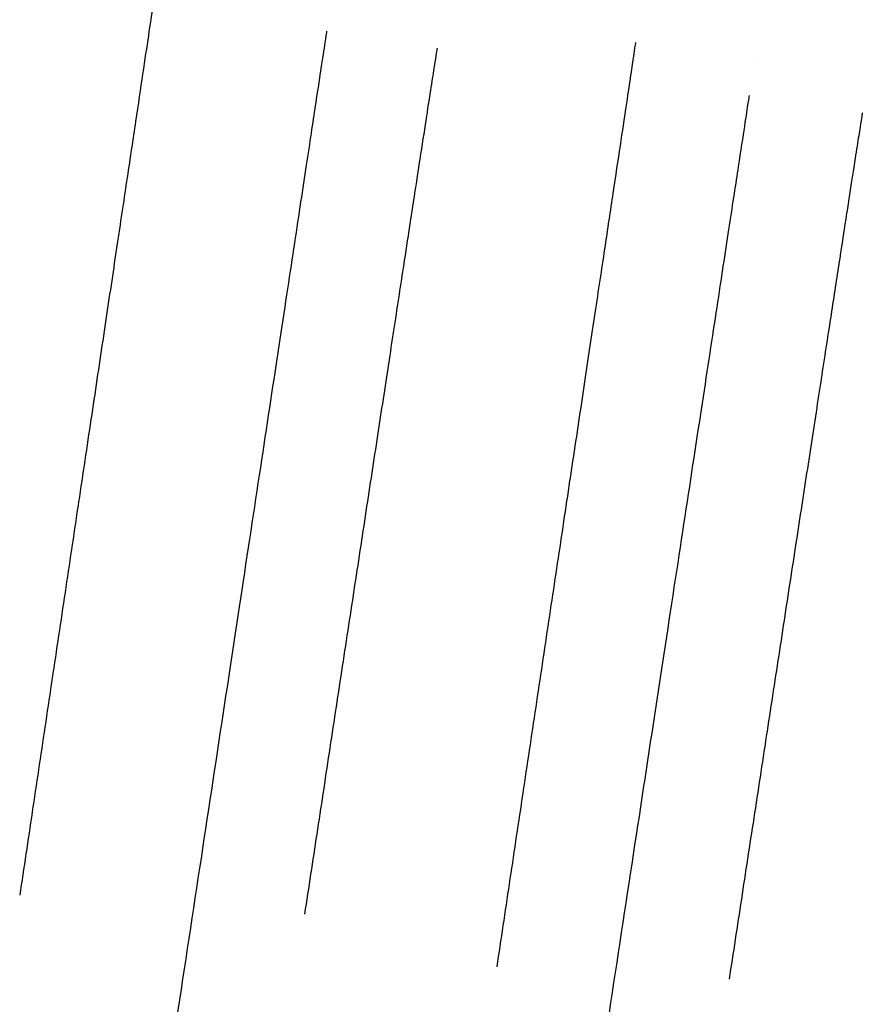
# Model space of a CAD drawing. Header units: millimetres. Extents: x -910 to 990, y -200 to 570.
# Tile 79 of 256: x 355 to 364, y 457 to 468. Entities that reach past the tile are written whole.
import ezdxf

# ---------------------------------------------------------------- set-up
doc = ezdxf.new("R2010")
doc.units = ezdxf.units.MM
doc.layers.add('IGES level 2', color=7, linetype='Continuous', true_color=0xc0c0c0)
doc.layers.add('IGES level 28', color=7, linetype='Continuous', true_color=0xc0c0c0)

msp = doc.modelspace()

# ---------------------------------------------------------------- linework, layer by layer
at = {"layer": 'IGES level 2'}
for points, weights in [([(355.079, 447.809, 365), (358.081, 467.582, 365), (358.081, 467.582, 385)], [0.999999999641, 0.707106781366, 1]), ([(359.26, 467.403, 653.417), (359.251, 467.404, 662.808), (357.842, 458.139, 663.398)], [1, 0.728961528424, 1]), ([(359.581, 447.123, 365), (362.6, 466.894, 365), (362.6, 466.894, 385)], [0.999999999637, 0.707106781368, 1]), ([(363.808, 466.709, 653.421), (363.801, 466.71, 662.816), (362.383, 457.442, 663.401)], [1, 0.728817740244, 1])]:
    msp.add_rational_spline(points, weights, degree=2, dxfattribs=at)
at = {"layer": 'IGES level 28'}
for points in [[(356.275, 468.229, 375), (356.275, 468.229, 365), (354.795, 458.34, 365)], [(361.382, 467.463, 375), (361.382, 467.463, 365), (359.897, 457.574, 365)]]:
    msp.add_rational_spline(points, [1, 0.707106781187, 1], degree=2, dxfattribs=at)
msp.add_open_spline([(362.644, 467.274, 990.672), (362.644, 467.274, 682.836), (362.644, 467.274, 375)], degree=2, dxfattribs=at)

doc.saveas('drawing.dxf')
